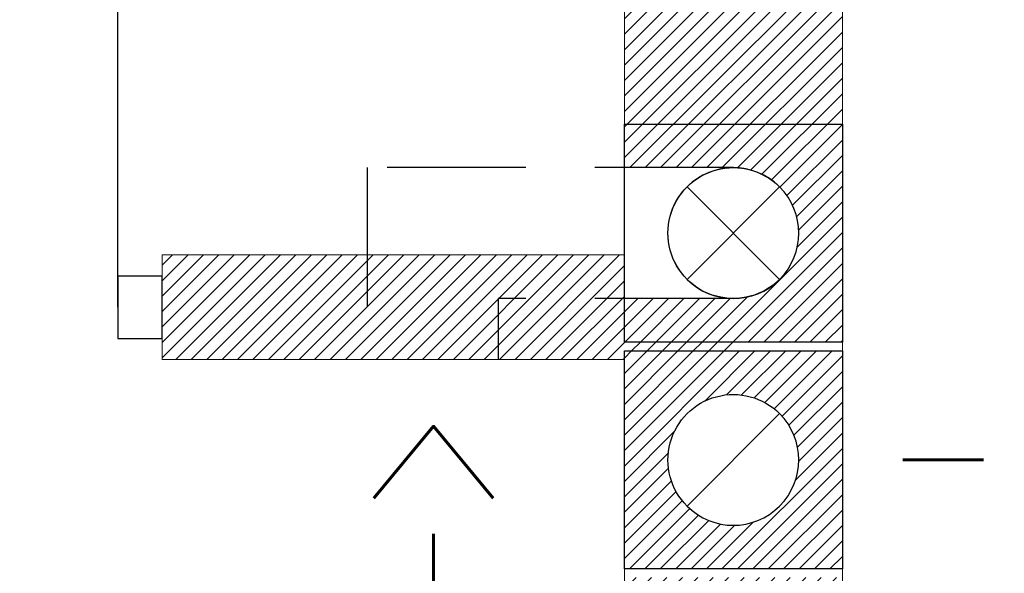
# Model space of a CAD drawing. Header units: inches. Extents: x 27484 to 71626, y -45113 to 39.
# Tile 203 of 256: x 33933 to 34046, y -23366 to -23303. Entities that reach past the tile are written whole.
import ezdxf
from ezdxf.enums import TextEntityAlignment as Align

# ---------------------------------------------------------------- set-up
doc = ezdxf.new("R2010")
doc.units = ezdxf.units.IN
doc.header["$LTSCALE"] = 50
doc.header["$MEASUREMENT"] = 0
doc.linetypes.add('DASHED2', pattern=[9.525, 6.35, -3.175])
for name, color, linetype, lineweight in [('A-SCIANY', 5, 'Continuous', 18), ('A-ść. istn.', 8, 'Continuous', 0), ('R-MET-DRZ', 7, 'Continuous', 15)]:
    doc.layers.add(name, color=color, linetype=linetype, lineweight=lineweight)
for name, color, linetype in [('B-IWE', 2, 'Continuous'), ('B-IWE-KAN', 7, 'Continuous'), ('R-MET-IWE', 2, 'Continuous'), ('rz_wentylacja', 10, 'Continuous'), ('S-DRZ-', 7, 'Continuous'), ('S-DRZ-O', 7, 'Continuous'), ('S-DRZ-SKRZYD', 5, 'Continuous'), ('S-DRZ-WEGAR', 7, 'Continuous')]:
    doc.layers.add(name, color=color, linetype=linetype)
doc.styles.get("Standard").update_dxf_attribs({"font": 'romans.shx'})
pattern_1 = [(45, (31560.1443, -34930.5661), (-0.88388348, 0.88388348), [])]

# ---------------------------------------------------------------- blocks, each defined once
blk = doc.blocks.new('D90-L-DL')
at = {"layer": 'S-DRZ-'}
blk.add_arc((-45, 0), 90, 270, 0, dxfattribs=at)
at = {"layer": 'S-DRZ-O'}
blk.add_line((0, 15.12), (0, -15.12), dxfattribs=at)
at = {"layer": 'S-DRZ-SKRZYD'}
blk.add_line((-45, 0), (-45, -90), dxfattribs=at)
at = {"layer": 'S-DRZ-WEGAR'}
for points in [[(-50, -3.5), (-45, -3.5), (-45, 3.5), (-50, 3.5)], [(45, 3.5), (50, 3.5), (50, -3.5), (45, -3.5)]]:
    blk.add_lwpolyline(points, close=True, dxfattribs=at)
blk = doc.blocks.new('IWE0W')
at = {"layer": 'B-IWE-KAN'}
blk.add_lwpolyline([(0.8536, 0.8536, -1), (0.1464, 0.1464), (0.8536, 0.8536, 1), (0.1464, 0.1464)], format="xyb", dxfattribs=at)
blk = doc.blocks.new('IWE0W011')
at = {"layer": 'B-IWE'}
blk.add_lwpolyline([(0, 0), (25, 0), (25, 25), (0, 25), (0, 0)], dxfattribs=at)
at = {"xscale": 15, "yscale": 15, "zscale": 15}
blk.add_blockref('IWE0W', (5, 5), dxfattribs=at)
at = {"layer": 'R-MET-IWE', "width": 0.75}
blk.add_attdef('NR', text='', height=9.5, dxfattribs=at).set_placement((12.5, 37), align=Align.MIDDLE)

msp = doc.modelspace()

# ---------------------------------------------------------------- hatches: boundary and pattern name
at = {"layer": 'A-ść. istn.', "ltscale": 0.1}
h = msp.add_hatch(dxfattribs=at)
h.set_pattern_fill('ANSI31', color=256, scale=10)
h.set_pattern_definition(pattern_1)
h.paths.add_polyline_path([(34014.98246, -23270.96968), (34002.48246, -23270.96968), (34002.48246, -23272.23124), (34002.48246, -23294.35433), (34002.48246, -23314.96968), (34014.98246, -23314.96968)])
h.paths.add_polyline_path([(34027.48246, -23270.96968), (34014.98246, -23270.96968), (34014.98246, -23314.96968), (34027.48246, -23314.96968)])
h.paths.add_polyline_path([(34027.48246, -23314.96968), (34014.98246, -23314.96968), (34014.98246, -23319.96968, -0.198912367), (34020.28576, -23322.16638, -0.414213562), (34020.28576, -23332.77298, -0.198912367), (34014.98246, -23334.96968), (34014.98246, -23339.96968), (34027.48246, -23339.96968)])
h.paths.add_polyline_path([(34014.98246, -23314.96968), (34002.48246, -23314.96968), (34002.48246, -23319.96968), (34014.98246, -23319.96968)])
h.paths.add_polyline_path([(34014.98246, -23334.96968), (34002.48246, -23334.96968), (34002.48246, -23339.96968), (34014.98246, -23339.96968)])
h.paths.add_polyline_path([(34014.98246, -23340.96968), (34002.48246, -23340.96968), (34002.48246, -23365.96968), (34014.98246, -23365.96968), (34014.98246, -23360.96968, -0.198912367), (34009.67916, -23358.77298, -0.668178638), (34014.98246, -23345.96968)])
h.paths.add_polyline_path([(34027.48246, -23340.96968), (34014.98246, -23340.96968), (34014.98246, -23345.96968, -0.198912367), (34020.28576, -23348.16638, -0.668178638), (34014.98246, -23360.96968), (34014.98246, -23365.96968), (34027.48246, -23365.96968)])
h.paths.add_polyline_path([(34027.48246, -23366.96968), (34014.98246, -23366.96968), (34014.98246, -23371.96968, -0.198912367), (34020.28576, -23374.16638, -0.668178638), (34014.98246, -23386.96968), (34014.98246, -23391.96968), (34027.48246, -23391.96968)])
h.paths.add_polyline_path([(34014.98246, -23366.96968), (34002.48246, -23366.96968), (34002.48246, -23377.55655), (34002.48246, -23377.55655), (34002.48246, -23391.96968), (34014.98246, -23391.96968), (34014.98246, -23386.96968, -0.198912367), (34009.67916, -23384.77298, -0.668178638), (34014.98246, -23371.96968)])
h.paths.add_polyline_path([(34014.98246, -23391.96968), (34002.48246, -23391.96968), (34002.48246, -23443.96968), (33842.48246, -23443.96968), (33842.48246, -23341.96968), (33847.48246, -23341.96968), (33847.48246, -23329.96968), (33842.48246, -23329.96968), (33842.48246, -23318.96968), (33830.48246, -23318.96968), (33830.48246, -23430.96968), (33746.48246, -23430.96968), (33746.48246, -23443.96968), (33642.48246, -23443.96968), (33642.48246, -23456.46968), (33758.48246, -23456.46968), (33758.48246, -23442.96968), (33830.48246, -23442.96968), (33830.48246, -23456.46968), (34014.98246, -23456.46968)])
h.paths.add_polyline_path([(34027.48246, -23392.96968), (34014.98246, -23392.96968), (34014.98246, -23397.96968, -0.198912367), (34020.28576, -23400.16638, -0.668178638), (34014.98246, -23412.96968), (34014.98246, -23417.96968), (34027.48246, -23417.96968)])
h = msp.add_hatch(dxfattribs=at)
h.set_pattern_fill('ANSI31', color=256, scale=10)
h.set_pattern_definition(pattern_1)
h.paths.add_polyline_path([(33973.00052, -23329.96968), (33949.48246, -23329.96968), (33949.48246, -23341.96968), (33973.00052, -23341.96968)])
h.paths.add_polyline_path([(33988.00052, -23334.96968), (34002.48246, -23334.96968), (34002.48246, -23329.96968), (33973.00052, -23329.96968), (33973.00052, -23341.96968), (33988.00052, -23341.96968)])
h.paths.add_polyline_path([(34002.48246, -23334.96968), (33988.00052, -23334.96968), (33988.00052, -23341.96968), (34002.48246, -23341.96968), (34002.48246, -23340.96968), (34014.98246, -23340.96968), (34014.98246, -23339.96968), (34002.48246, -23339.96968)])

# ---------------------------------------------------------------- linework, layer by layer
at = {"layer": 'A-SCIANY', "ltscale": 3}
for p, q in [((34002.48246, -23329.96968), (34002.48246, -23216.96968)), ((34027.48246, -23443.96968), (34027.48246, -23220.96968)), ((34002.48246, -23329.96968), (33949.48246, -23329.96968)), ((33949.48246, -23329.96968), (33949.48246, -23341.96968)), ((34002.48246, -23341.96968), (33949.48246, -23341.96968)), ((34002.48246, -23443.96968), (34002.48246, -23341.96968))]:
    msp.add_line(p, q, dxfattribs=at)
at = {"layer": 'rz_wentylacja', "linetype": 'DASHED2', "ltscale": 0.05}
for points in [[(34014.98246, -23319.96968), (33973.00052, -23319.96968), (33973.00052, -23341.96968)], [(34014.98246, -23334.96968), (33988.00052, -23334.96968), (33988.00052, -23341.96968)]]:
    msp.add_lwpolyline(points, dxfattribs=at)

# ---------------------------------------------------------------- block references
at = {"layer": 'R-MET-DRZ', "extrusion": (0, 0, -1), "xscale": -1.020000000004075, "yscale": 1.019999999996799, "zscale": -1.019999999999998, "rotation": 180}
msp.add_blockref('D90-L-DL', (-33898.48246, -23335.96968), dxfattribs=at)
at = {"layer": 'rz_wentylacja'}
ref = msp.add_blockref('IWE0W011', (34002.48246, -23314.96968), dxfattribs=dict(at, xscale=-1, rotation=180))
ref.add_attrib('NR', '2->', (33987.45287, -23383.56099), dxfattribs={"layer": 'R-MET-IWE', "height": 16, "rotation": 90, "width": 0.75})
at = {"layer": 'rz_wentylacja', "xscale": -1, "rotation": 90}
msp.add_blockref('IWE0W011', (34027.48246, -23314.96968), dxfattribs=at)
at = {"layer": 'rz_wentylacja'}
ref = msp.add_blockref('IWE0W011', (34027.48246, -23340.96968), dxfattribs=dict(at, xscale=-1, rotation=90))
ref.add_attrib('NR', '-1', (34032.35193, -23360.32538), dxfattribs={"layer": 'R-MET-IWE', "height": 16, "width": 0.75})

doc.saveas('drawing.dxf')
